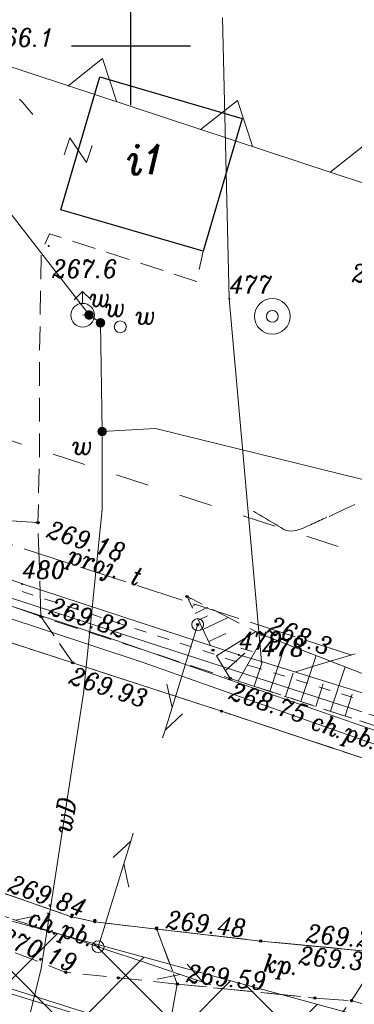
# Model space of a CAD drawing. Header units: metres. Extents: x 7435600 to 7436400, y 5537603 to 5538250.
# Tile 31 of 43: x 7436045 to 7436059, y 5537910 to 5537951. Entities that reach past the tile are written whole.
import ezdxf
from ezdxf.enums import TextEntityAlignment as Align

# ---------------------------------------------------------------- set-up
doc = ezdxf.new("R2010")
doc.units = ezdxf.units.M
doc.header["$MEASUREMENT"] = 0
for name, pattern in [('0.5_0.5', [1, 0.5, -0.5]), ('1.4_1.4', [2.8, 1.4, -1.4]), ('1.5_0.5', [2, 1.5, -0.5]), ('219-500', [0]), ('3117-500', [0]), ('mz1.0_0.5', [1.5, 1, -0.5]), ('mz1.25_0.5', [1.75, 1.25, -0.5]), ('mz2.0_0.5', [2.5, 2, -0.5])]:
    doc.linetypes.add(name, pattern=pattern)
doc.layers.get('0').update_dxf_attribs({"color": 2, "linetype": 'CONTINUOUS', "lineweight": 5})
doc.layers.add('!ramka', color=2, linetype='CONTINUOUS', lineweight=0)
doc.layers.add('BUIB02_02', color=7, linetype='CONTINUOUS', lineweight=0)
for name, color, linetype in [('000 Inne (niezydentyfikowane)', 7, 'CONTINUOUS'), ('140-Punkty robocze', 7, 'CONTINUOUS'), ('203-Punkt załamania granicy działki nie stabilizowany', 7, 'CONTINUOUS'), ('203-Punkt załamania granicy działki nie stabilizowany-Atr104', 7, 'CONTINUOUS'), ('218-Granica użytku po granicy działki', 7, 'CONTINUOUS'), ('219-Linia granicy', 7, 'CONTINUOUS'), ('312-Budynek (powierzchnia)', 7, 'CONTINUOUS'), ('312-Numer ewidencyjny budynku-Atr124', 7, 'CONTINUOUS'), ('403-Punkt określonej wysokości', 7, 'CONTINUOUS'), ('811-Warstwica ciągła linia', 7, 'CONTINUOUS'), ('991-Przehaczenie', 7, 'CONTINUOUS'), ('chodnik (powierzchnia)', 7, 'CONTINUOUS'), ('chodnik (powierzchnia)-Atr17', 7, 'CONTINUOUS'), ('hydrant (punkt)', 7, 'CONTINUOUS'), ('jezdnia (powierzchnia)', 7, 'CONTINUOUS'), ('krawężnik (linia)', 7, 'CONTINUOUS'), ('Miejsce błędu lub ostrzeżenia po kontroli', 7, 'CONTINUOUS'), ('Nieprzekraczalna linia zabudowy', 7, 'CONTINUOUS'), ('ogrodzenie trwałe (linia)', 7, 'CONTINUOUS'), ('plac (powierzchnia)', 7, 'CONTINUOUS'), ('plac (powierzchnia)-Atr17', 7, 'CONTINUOUS'), ('przewód gazowy (linia)', 7, 'CONTINUOUS'), ('przewód telekomunikacyjny (linia)', 7, 'CONTINUOUS'), ('przewód telekomunikacyjny (linia) - symbol', 7, 'CONTINUOUS'), ('przewód telekomunikacyjny - projektowany lub w budowie (linia) - ob. projektowany', 7, 'CONTINUOUS'), ('przewód telekomunikacyjny - projektowany lub w budowie (linia) - ob. projektowany-Atr1', 7, 'CONTINUOUS'), ('przewód wodociągowy (linia)', 7, 'CONTINUOUS'), ('przewód wodociągowy (linia)-Atr1', 7, 'CONTINUOUS'), ('punkt wysokościowy naturalny', 7, 'CONTINUOUS'), ('punkt wysokościowy naturalny-Atr2', 7, 'CONTINUOUS'), ('punkt wysokościowy sztuczny', 7, 'CONTINUOUS'), ('punkt wysokościowy sztuczny-Atr2', 7, 'CONTINUOUS'), ('skarpa nieumocniona (powierzchnia)', 7, 'CONTINUOUS'), ('Strefa osuwisk potencjalnych', 7, 'CONTINUOUS'), ('studnia (punkt)', 7, 'CONTINUOUS'), ('słup (punkt)', 7, 'CONTINUOUS'), ('Wstawianie ramki sekcyjnej z opisem', 7, 'CONTINUOUS'), ('właz okrągły - siec wodociągowa (punkt)', 7, 'CONTINUOUS'), ('właz okrągły - siec wodociągowa (punkt)-Atr17', 7, 'CONTINUOUS'), ('zasuwa - siec wodociągowa (punkt)', 7, 'CONTINUOUS'), ('zasuwa - siec wodociągowa (punkt)-Atr17', 7, 'CONTINUOUS')]:
    doc.layers.add(name, color=color, linetype=linetype)
doc.styles.get("Standard").update_dxf_attribs({"font": 'italic_1250.shx', "width": 0.75})
doc.linetypes.add('902-500', pattern='A,3.75,0,[1,ksztalty.shx,S=0.5,R=0,X=0,Y=0],3.75', length=7.5)

# ---------------------------------------------------------------- blocks, each defined once
blk = doc.blocks.new('991')
at = {"color": 0, "linetype": 'Continuous', "lineweight": 0}
for p, q in [((-0.375, 0.5), (0.375, 0.5)), ((-0.375, -0.5), (0.375, 0.5)), ((-0.375, -0.5), (0.375, -0.5))]:
    blk.add_line(p, q, dxfattribs=at)
blk = doc.blocks.new('203')
at = {"linetype": 'Continuous', "lineweight": 0}
h = blk.add_hatch(color=0, dxfattribs=at)
edge = h.paths.add_edge_path()
edge.add_arc((0, 0), 0.045, 0, 360)
blk = doc.blocks.new('US13')
at = {"color": 0, "linetype": 'Continuous', "lineweight": 13}
for radius in [0.75, 0.25]:
    blk.add_circle((0, 0), radius, dxfattribs=at)
blk = doc.blocks.new('US25')
at = {"linetype": 'Continuous', "lineweight": 0}
h = blk.add_hatch(color=0, dxfattribs=at)
edge = h.paths.add_edge_path()
edge.add_arc((0, 0), 0.2, 0, 360)
blk = doc.blocks.new('US22')
at = {"color": 0, "linetype": 'Continuous', "lineweight": 13}
blk.add_circle((0, 0), 0.25, dxfattribs=at)
blk = doc.blocks.new('PT01')
at = {"color": 0, "linetype": 'Continuous', "lineweight": 13}
for p, q in [((4.65, 0), (3.784, 0.5)), ((0.65, 0), (0, 0)), ((0.65, 0), (1.65, 0)), ((1.65, 0), (2.65, 0)), ((2.65, 0), (3.65, 0)), ((3.65, 0), (2.784, -0.5)), ((3.65, 0), (4.65, 0)), ((4.65, 0), (5, 0))]:
    blk.add_line(p, q, dxfattribs=at)
blk = doc.blocks.new('US02')
at = {"color": 0, "linetype": 'Continuous', "lineweight": 13}
for p, q in [((0, 1), (-0.353, 0.647)), ((0, 0.5), (0, 1)), ((0, 1), (0.354, 0.647))]:
    blk.add_line(p, q, dxfattribs=at)
blk.add_circle((0, 0), 0.5, dxfattribs=at)
blk = doc.blocks.new('PW01')
at = {"linetype": 'Continuous', "lineweight": 13}
h = blk.add_hatch(color=0, dxfattribs=at)
edge = h.paths.add_edge_path()
edge.add_arc((0, 0), 0.045, 0, 360)
blk = doc.blocks.new('SM04')
at = {"color": 0, "linetype": 'Continuous', "lineweight": 13}
blk.add_circle((0, 0), 0.25, dxfattribs=at)
blk = doc.blocks.new('PW02')
at = {"linetype": 'Continuous', "lineweight": 13}
h = blk.add_hatch(color=0, dxfattribs=at)
edge = h.paths.add_edge_path()
edge.add_arc((0, 0), 0.045, 0, 360)
blk = doc.blocks.new('RAMKA500K')
at = {"color": 0}
for p, q in [((50, 197.5), (50, 202.5)), ((47.5, 200), (52.5, 200))]:
    blk.add_line(p, q, dxfattribs=at)
blk = doc.blocks.new('PIKIETA')
at = {"color": 0}
blk.add_circle((0, 0), 0.045, dxfattribs=at)
blk = doc.blocks.new('801')
at = {"linetype": 'Continuous', "lineweight": 13}
h = blk.add_hatch(color=0, dxfattribs=at)
edge = h.paths.add_edge_path()
edge.add_arc((0, 0), 0.045, 0, 360)

msp = doc.modelspace()

# ---------------------------------------------------------------- hatches: boundary and pattern name
at = {"layer": 'BUIB02_02', "linetype": 'Continuous', "lineweight": 5}
h = msp.add_hatch(dxfattribs=at)
h.set_pattern_fill('CROSSHATCH', color=253, style=0, pattern_type=2)
h.set_pattern_definition([(45, (7435961.6253, 5537924.7712), (-2.319904, 2.319904), []), (315, (7435961.6253, 5537924.7712), (2.319904, 2.319904), [])])
h.paths.add_polyline_path([(7436043.44, 5537913.56), (7436060.08, 5537909.02), (7436072.46, 5537904.21), (7436080.45, 5537901.44), (7436125.26, 5537886.3), (7436123.85, 5537883.72), (7436121.78, 5537879.94), (7436111.81, 5537868.54), (7436097.96, 5537862.42), (7436082.82, 5537862.73), (7436056.09, 5537869.29), (7436015.82, 5537881.67), (7435957.74, 5537897.76), (7435948.84, 5537901.62), (7435934.32, 5537910.49), (7435934.03, 5537910.63), (7435939.24, 5537925.51), (7435940.01, 5537935.88), (7435938.04, 5537945.01), (7435935.67, 5537947.6), (7435945.85, 5537945.72), (7435954.28, 5537942.86), (7435969.69, 5537938.08), (7435996.02, 5537930.09), (7436005.99, 5537926.19), (7436016.39, 5537923.91), (7436023.56, 5537921.25)])

# ---------------------------------------------------------------- linework, layer by layer
at = {"layer": '!ramka', "color": 251, "linetype": 'Continuous', "lineweight": 13}
msp.add_3dface([(7435692.445, 5538052.761), (7436192.445, 5538052.761), (7436192.445, 5537747.761), (7435692.445, 5537747.761)], dxfattribs=at)
at = {"layer": '000 Inne (niezydentyfikowane)', "color": 251, "linetype": 'Continuous', "lineweight": 13, "flags": 128}
for points in [[(7436052.42, 5537926.68), (7436052.52, 5537926.73)], [(7436052.56, 5537926.39), (7436052.72, 5537926.47)], [(7436052.7, 5537926.1), (7436053.24, 5537926.36)], [(7436052.84, 5537925.81), (7436053.22, 5537926)], [(7436053.03, 5537925.42), (7436054.09, 5537925.93)], [(7436053.28, 5537924.91), (7436054, 5537925.26)], [(7436053.6, 5537924.31), (7436055.26, 5537925.34)], [(7436054.51, 5537923.25), (7436055.61, 5537925.17)], [(7436055.85, 5537922.81), (7436056.51, 5537924.82)], [(7436053.98, 5537923.69), (7436054.79, 5537924.43)], [(7436055.19, 5537923.03), (7436055.52, 5537924.05)], [(7436057.15, 5537922.39), (7436057.79, 5537924.33)], [(7436056.51, 5537922.6), (7436056.83, 5537923.58)], [(7436058.4, 5537921.98), (7436059.02, 5537923.85)], [(7436057.78, 5537922.18), (7436058.09, 5537923.13)], [(7436059.01, 5537921.78), (7436059.31, 5537922.7)]]:
    msp.add_lwpolyline(points, dxfattribs=at)
at = {"layer": '218-Granica użytku po granicy działki', "color": 3, "linetype": '0.5_0.5', "lineweight": 13}
for p, q in [((7436054.446, 5537924.065), (7436045.326, 5537927.055)), ((7436045.326, 5537927.055), (7436045.326, 5537927.055)), ((7436045.326, 5537927.055), (7436045.326, 5537927.055)), ((7436054.625, 5537924.638), (7436054.625, 5537924.638)), ((7436054.625, 5537924.638), (7436054.625, 5537924.638)), ((7436054.625, 5537924.638), (7436055.575, 5537924.358)), ((7436054.446, 5537924.065), (7436054.446, 5537924.065)), ((7436054.446, 5537924.065), (7436054.446, 5537924.065)), ((7436055.405, 5537923.782), (7436054.455, 5537924.062)), ((7436054.455, 5537924.062), (7436054.455, 5537924.062)), ((7436054.455, 5537924.062), (7436054.455, 5537924.062)), ((7436055.575, 5537924.358), (7436055.575, 5537924.358)), ((7436055.575, 5537924.358), (7436055.575, 5537924.358)), ((7436068.881, 5537919.584), (7436055.401, 5537923.784)), ((7436055.401, 5537923.784), (7436055.401, 5537923.784)), ((7436055.401, 5537923.784), (7436055.401, 5537923.784)), ((7436055.405, 5537923.782), (7436055.405, 5537923.782)), ((7436055.405, 5537923.782), (7436055.405, 5537923.782))]:
    msp.add_line(p, q, dxfattribs=at)
at = {"layer": '219-Linia granicy', "color": 3, "linetype": '219-500', "lineweight": 13, "flags": 128}
for points in [[(7436054.14, 5537939.35), (7436053.85, 5537951.2)], [(7436054.14, 5537939.35), (7436055.49, 5537924.07)], [(7436045.42, 5537927.34), (7436042.23, 5537928.51)], [(7436054.54, 5537924.35), (7436045.42, 5537927.34)], [(7436055.49, 5537924.07), (7436054.54, 5537924.35)], [(7436055.49, 5537924.07), (7436068.97, 5537919.87)], [(7436028.97, 5537915.01), (7436059.92, 5537905.46)]]:
    msp.add_lwpolyline(points, dxfattribs=at)
at = {"layer": '312-Budynek (powierzchnia)', "color": 251, "linetype": 'Continuous', "lineweight": 25, "flags": 128}
for points in [[(7436047.05, 5537943.1), (7436048.69, 5537948.7)], [(7436048.69, 5537948.7), (7436054.68, 5537946.95)], [(7436054.68, 5537946.95), (7436053.04, 5537941.36)], [(7436053.04, 5537941.36), (7436047.05, 5537943.1)]]:
    msp.add_lwpolyline(points, dxfattribs=at)
at = {"layer": '811-Warstwica ciągła linia', "color": 32, "linetype": 'Continuous', "lineweight": 13, "flags": 128}
for points in [[(7436045.318, 5537947.766), (7436045.418, 5537947.649), (7436045.518, 5537947.532), (7436045.618, 5537947.415), (7436045.718, 5537947.298), (7436045.818, 5537947.181), (7436045.87, 5537947.12)], [(7436059.426, 5537930.691), (7436059.235, 5537930.601), (7436059.044, 5537930.512), (7436058.852, 5537930.422), (7436058.661, 5537930.332), (7436058.471, 5537930.242), (7436058.34, 5537930.18)], [(7436058.24, 5537930.15), (7436058.164, 5537930.115), (7436058.088, 5537930.08), (7436058.012, 5537930.045), (7436057.936, 5537930.01), (7436057.86, 5537929.975), (7436057.784, 5537929.94), (7436057.708, 5537929.905), (7436057.632, 5537929.87), (7436057.556, 5537929.835), (7436057.48, 5537929.8), (7436057.382, 5537929.755), (7436057.278, 5537929.71), (7436057.172, 5537929.667), (7436057.063, 5537929.629), (7436056.954, 5537929.598), (7436056.845, 5537929.577), (7436056.737, 5537929.568), (7436056.633, 5537929.574), (7436056.534, 5537929.597), (7436056.44, 5537929.64), (7436056.312, 5537929.716), (7436056.184, 5537929.792), (7436056.056, 5537929.868), (7436055.928, 5537929.944), (7436055.8, 5537930.02), (7436055.672, 5537930.096), (7436055.544, 5537930.172), (7436055.416, 5537930.248), (7436055.288, 5537930.324), (7436055.16, 5537930.4)], [(7436059.431, 5537924.395), (7436058.916, 5537924.239), (7436058.4, 5537924.084), (7436057.884, 5537923.929), (7436057.368, 5537923.774), (7436056.89, 5537923.63)]]:
    msp.add_lwpolyline(points, dxfattribs=at)
at = {"layer": 'chodnik (powierzchnia)', "color": 251, "linetype": 'mz1.0_0.5', "lineweight": 13, "flags": 128}
msp.add_lwpolyline([(7436033.67, 5537946.92), (7436041.2, 5537944.28), (7436038.58, 5537935.88), (7436037.07, 5537936.34), (7436036.52, 5537934.34), (7436035.14, 5537930.99), (7436041.98, 5537928.74), (7436042.72, 5537930.16), (7436046.09, 5537929.92), (7436046.16, 5537933.08), (7436046.15, 5537936.67), (7436046.23, 5537941.34), (7436046.58, 5537942.09), (7436052.76, 5537940.08), (7436053.04, 5537941.36), (7436047.05, 5537943.1)], dxfattribs=at)
for points in [[(7436047.55, 5537924.02), (7436053.81, 5537921.98), (7436065.14, 5537918.22), (7436067.61, 5537918.96), (7436054.18, 5537923.36), (7436046.21, 5537925.97)], [(7436051.95, 5537910.49), (7436049.47, 5537910.75), (7436047.26, 5537910.98), (7436043.9, 5537912.29), (7436044.1, 5537912.79), (7436044.65, 5537914.31), (7436047.5, 5537913.32), (7436048.48, 5537913.11), (7436051.09, 5537912.8)], [(7436070.16, 5537909.02), (7436069.31, 5537906.93), (7436059.28, 5537909.79), (7436060.57, 5537911.81), (7436062.36, 5537911.5), (7436063.03, 5537911.36)]]:
    msp.add_lwpolyline(points, close=True, dxfattribs=at)
at = {"layer": 'jezdnia (powierzchnia)', "color": 251, "linetype": '1.5_0.5', "lineweight": 13, "flags": 128}
for points in [[(7435787.98, 5537999.13), (7435812.53, 5537991.36), (7435837.49, 5537983.4), (7435851.56, 5537978.92), (7435872.9, 5537972.2), (7435884.62, 5537968.52), (7435893.22, 5537965.82), (7435917.63, 5537958.09), (7435931.26, 5537953.8), (7435946.49, 5537948.88), (7435956.04, 5537945.83), (7435981.79, 5537937.53), (7436000.26, 5537931.81), (7436006.5, 5537929.57), (7436018.45, 5537924.52), (7436030.52, 5537919.43), (7436040.91, 5537915.64), (7436044.65, 5537914.31), (7436047.5, 5537913.32), (7436048.48, 5537913.11), (7436051.09, 5537912.8), (7436055.46, 5537912.3), (7436060.57, 5537911.81), (7436062.36, 5537911.5), (7436063.03, 5537911.36), (7436070.16, 5537909.02), (7436075.77, 5537907.07), (7436087.88, 5537902.7), (7436092.65, 5537900.86), (7436104.8, 5537895.98), (7436111.99, 5537892.99), (7436117.36, 5537890.77), (7436120.52, 5537889.46), (7436121.95, 5537888.81), (7436122.58, 5537888.36), (7436123.09, 5537887.94), (7436123.7, 5537887.23), (7436124.27, 5537886.43), (7436124.63, 5537885.44), (7436124.96, 5537883.49), (7436124.82, 5537882.04), (7436132.59, 5537891.94), (7436128.79, 5537893.6), (7436127.56, 5537894.18), (7436120.05, 5537897.35), (7436109.2, 5537901.85), (7436098.73, 5537906.14), (7436090.27, 5537909.41), (7436082.51, 5537912.25), (7436078.14, 5537913.79), (7436065.14, 5537918.22), (7436053.81, 5537921.98), (7436047.55, 5537924.02), (7436039.35, 5537926.69), (7436033.49, 5537928.6), (7436025.95, 5537930.99), (7436016.54, 5537933.92), (7436002.02, 5537938.44), (7435996.37, 5537940.2), (7435994.48, 5537940.74), (7435983.95, 5537944.1), (7435976.31, 5537946.5), (7435971.56, 5537947.96), (7435963.8, 5537950.41), (7435957.25, 5537952.56), (7435948.59, 5537955.3), (7435932.89, 5537960.3), (7435919.95, 5537964.35), (7435895.13, 5537972.13), (7435875.07, 5537978.57), (7435853.94, 5537985.24), (7435845.26, 5537987.99), (7435839.58, 5537989.79), (7435830.87, 5537992.55), (7435814.74, 5537997.65), (7435806.05, 5538000.41), (7435789.9, 5538005.53), (7435788.87, 5538002.22)], [(7436039.35, 5537926.69), (7436047.55, 5537924.02), (7436046.21, 5537925.97), (7436041.69, 5537927.55)]]:
    msp.add_lwpolyline(points, close=True, dxfattribs=at)
at = {"layer": 'krawężnik (linia)', "color": 251, "linetype": 'Continuous', "lineweight": 13, "flags": 128}
for points in [[(7436132.59, 5537891.94), (7436128.79, 5537893.6), (7436127.56, 5537894.18), (7436120.05, 5537897.35), (7436109.2, 5537901.85), (7436098.73, 5537906.14), (7436090.27, 5537909.41), (7436082.51, 5537912.25), (7436078.14, 5537913.79), (7436065.14, 5537918.22), (7436053.81, 5537921.98), (7436047.55, 5537924.02), (7436039.35, 5537926.69), (7436033.49, 5537928.6), (7436025.95, 5537930.99), (7436016.54, 5537933.92), (7436002.02, 5537938.44), (7435996.37, 5537940.2), (7435994.48, 5537940.74), (7435983.95, 5537944.1), (7435976.31, 5537946.5), (7435971.56, 5537947.96), (7435963.8, 5537950.41)], [(7436002.02, 5537938.44), (7436016.54, 5537933.92), (7436025.95, 5537930.99), (7436033.49, 5537928.6), (7436039.35, 5537926.69), (7436047.55, 5537924.02), (7436053.81, 5537921.98), (7436065.14, 5537918.22), (7436078.14, 5537913.79), (7436082.51, 5537912.25), (7436090.27, 5537909.41), (7436098.73, 5537906.14), (7436109.2, 5537901.85), (7436120.05, 5537897.35), (7436127.56, 5537894.18), (7436128.79, 5537893.6), (7436132.59, 5537891.94)], [(7436060.57, 5537911.81), (7436055.46, 5537912.3), (7436051.09, 5537912.8), (7436048.48, 5537913.11), (7436047.5, 5537913.32), (7436044.65, 5537914.31), (7436040.91, 5537915.64), (7436030.52, 5537919.43), (7436018.45, 5537924.52), (7436006.5, 5537929.57)]]:
    msp.add_lwpolyline(points, dxfattribs=at)
at = {"layer": 'Miejsce błędu lub ostrzeżenia po kontroli', "color": 214, "linetype": '1.4_1.4', "lineweight": 13, "flags": 128}
msp.add_lwpolyline([(7435942.54, 5537965.49), (7435996.65, 5537949.04), (7436064.9, 5537926.91), (7436099.32, 5537915.75), (7436131.86, 5537901.49)], dxfattribs=at)
at = {"layer": 'Nieprzekraczalna linia zabudowy', "color": 251, "linetype": '3117-500', "lineweight": 13, "flags": 128}
msp.add_lwpolyline([(7436132.87, 5537917.47), (7436105.98, 5537928.56), (7436069.68, 5537940.95), (7436009.28, 5537960.91), (7435960.76, 5537975.49), (7435944.26, 5537980.85)], dxfattribs=at)
msp.add_lwpolyline([(7436132.87, 5537917.47), (7436105.98, 5537928.56), (7436069.68, 5537940.95), (7436009.28, 5537960.91), (7435960.76, 5537975.49), (7435944.26, 5537980.85)], dxfattribs=at)
msp.add_lwpolyline([(7436132.87, 5537917.47), (7436105.98, 5537928.56), (7436069.68, 5537940.95), (7436009.28, 5537960.91), (7435960.76, 5537975.49), (7435944.26, 5537980.85)], dxfattribs=at)
at = {"layer": 'Nieprzekraczalna linia zabudowy', "color": 251, "linetype": '3117-500', "lineweight": 13, "elevation": 0, "flags": 128}
for points in [[(7436049.4, 5537947.67), (7436048.807, 5537949.469), (7436047.345, 5537948.311)], [(7436055.118, 5537945.783), (7436054.484, 5537947.707), (7436052.92, 5537946.469)], [(7436060.562, 5537943.985), (7436059.928, 5537945.909), (7436058.364, 5537944.671)]]:
    msp.add_lwpolyline(points, dxfattribs=at)
at = {"layer": 'ogrodzenie trwałe (linia)', "color": 251, "linetype": '902-500', "lineweight": 13, "flags": 128}
for points in [[(7436068.08, 5537920.33), (7436055.51, 5537925.21)], [(7436028.64, 5537891.16), (7436029.31, 5537912.52), (7436029.1, 5537915.19), (7436039.74, 5537911.95), (7436043.23, 5537910.84), (7436051.54, 5537908.2)]]:
    msp.add_lwpolyline(points, dxfattribs=at)
at = {"layer": 'plac (powierzchnia)', "color": 251, "linetype": '1.5_0.5', "lineweight": 13, "flags": 128}
for points in [[(7436046.21, 5537925.97), (7436046.09, 5537929.92), (7436042.72, 5537930.16), (7436041.69, 5537927.55)], [(7436051.09, 5537912.8), (7436051.95, 5537910.49), (7436057.74, 5537909.9), (7436059.28, 5537909.79), (7436060.57, 5537911.81), (7436055.46, 5537912.3)], [(7436051.95, 5537910.49), (7436051.54, 5537908.2), (7436052.57, 5537907.9), (7436056.77, 5537906.59), (7436059.28, 5537909.79), (7436057.74, 5537909.9)]]:
    msp.add_lwpolyline(points, close=True, dxfattribs=at)
at = {"layer": 'przewód gazowy (linia)', "color": 40, "linetype": 'Continuous', "lineweight": 13, "flags": 128}
msp.add_lwpolyline([(7436115.36, 5537902.41), (7436086.96, 5537911.98), (7436069.03, 5537918.12), (7436049.03, 5537925.09), (7436028.69, 5537931.7), (7436019.45, 5537934.66), (7436003.71, 5537939.63), (7435979.37, 5537947.59), (7435943.65, 5537961.27)], dxfattribs=at)
at = {"layer": 'przewód telekomunikacyjny (linia)', "color": 30, "linetype": 'Continuous', "lineweight": 13, "flags": 128}
for points in [[(7435943.53, 5537958.19), (7435981.13, 5537946.12), (7435985.96, 5537944.59), (7435999.97, 5537940.23), (7436010.72, 5537936.66), (7436014.01, 5537935.35), (7436017.71, 5537934.36), (7436025.16, 5537932.12), (7436036.65, 5537928.62), (7436050.47, 5537924.04), (7436064.43, 5537919.12), (7436073.85, 5537915.97), (7436089.58, 5537910.49), (7436113.88, 5537900.57), (7436129.588, 5537894.208)], [(7436130.051, 5537895.309), (7436124.6, 5537897.76), (7436116.25, 5537901.53), (7436109.09, 5537903.89), (7436095.83, 5537908.38), (7436076.93, 5537915.79), (7436067.21, 5537919.52), (7436042.88, 5537927.41), (7436013.15, 5537938.11), (7435996, 5537944.11), (7435981.96, 5537949.04)]]:
    msp.add_lwpolyline(points, dxfattribs=at)
at = {"layer": 'przewód telekomunikacyjny - projektowany lub w budowie (linia) - ob. projektowany', "color": 30, "linetype": 'mz2.0_0.5', "lineweight": 13, "flags": 128}
msp.add_lwpolyline([(7436035.99, 5537931.9), (7436068.2, 5537921.45)], dxfattribs=at)
at = {"layer": 'przewód wodociągowy (linia)', "color": 5, "linetype": 'Continuous', "lineweight": 13, "flags": 128}
for points in [[(7436039.92, 5537949.42), (7436048.24, 5537938.67)], [(7436047.97, 5537938.66), (7436048.24, 5537938.67)], [(7436048.24, 5537938.67), (7436048.72, 5537938.34)], [(7436048.79, 5537933.76), (7436048.72, 5537938.34)], [(7436058.146, 5537868.724), (7436059.04, 5537888.03), (7436045.02, 5537906.21), (7436046.22, 5537911.14), (7436048.01, 5537922.74), (7436048.79, 5537930.48), (7436048.79, 5537933.76)], [(7436048.79, 5537933.76), (7436051.04, 5537933.89), (7436062.33, 5537931.11)]]:
    msp.add_lwpolyline(points, dxfattribs=at)
at = {"layer": 'skarpa nieumocniona (powierzchnia)', "color": 251, "linetype": 'mz1.25_0.5', "lineweight": 13, "flags": 128}
msp.add_lwpolyline([(7436067.61, 5537918.96), (7436054.18, 5537923.36), (7436053.45, 5537924.55), (7436052.36, 5537926.81), (7436055.51, 5537925.21), (7436068.08, 5537920.33)], close=True, dxfattribs=at)
at = {"layer": 'Strefa osuwisk potencjalnych', "color": 253, "linetype": 'Continuous', "lineweight": 13, "flags": 128}
msp.add_lwpolyline([(7435954.28, 5537942.86), (7435969.69, 5537938.08), (7435996.02, 5537930.09), (7436005.99, 5537926.19), (7436016.39, 5537923.91), (7436023.56, 5537921.25), (7436043.44, 5537913.56), (7436060.08, 5537909.02), (7436072.46, 5537904.21), (7436080.45, 5537901.44), (7436125.26, 5537886.3), (7436123.85, 5537883.72), (7436121.78, 5537879.94), (7436111.81, 5537868.54), (7436097.96, 5537862.42), (7436082.82, 5537862.73), (7436056.09, 5537869.29), (7436015.82, 5537881.67), (7435957.74, 5537897.76)], dxfattribs=at)
msp.add_lwpolyline([(7435954.28, 5537942.86), (7435969.69, 5537938.08), (7435996.02, 5537930.09), (7436005.99, 5537926.19), (7436016.39, 5537923.91), (7436023.56, 5537921.25), (7436043.44, 5537913.56), (7436060.08, 5537909.02), (7436072.46, 5537904.21), (7436080.45, 5537901.44), (7436125.26, 5537886.3), (7436123.85, 5537883.72), (7436121.78, 5537879.94), (7436111.81, 5537868.54), (7436097.96, 5537862.42), (7436082.82, 5537862.73), (7436056.09, 5537869.29), (7436015.82, 5537881.67), (7435957.74, 5537897.76)], dxfattribs=at)
msp.add_lwpolyline([(7435954.28, 5537942.86), (7435969.69, 5537938.08), (7435996.02, 5537930.09), (7436005.99, 5537926.19), (7436016.39, 5537923.91), (7436023.56, 5537921.25), (7436043.44, 5537913.56), (7436060.08, 5537909.02), (7436072.46, 5537904.21), (7436080.45, 5537901.44), (7436125.26, 5537886.3), (7436123.85, 5537883.72), (7436121.78, 5537879.94), (7436111.81, 5537868.54), (7436097.96, 5537862.42), (7436082.82, 5537862.73), (7436056.09, 5537869.29), (7436015.82, 5537881.67), (7435957.74, 5537897.76)], dxfattribs=at)

# ---------------------------------------------------------------- block references
at = {"layer": '140-Punkty robocze', "color": 1, "linetype": 'Continuous', "lineweight": 13}
for p in [(7436046.09, 5537929.92), (7436052.36, 5537926.81), (7436046.21, 5537925.97), (7436052.81, 5537925.63), (7436055.51, 5537925.21), (7436053.45, 5537924.55), (7436047.55, 5537924.02), (7436054.18, 5537923.36), (7436053.81, 5537921.98), (7436047.5, 5537913.32), (7436047.53, 5537913.4), (7436048.48, 5537913.17), (7436048.48, 5537913.11), (7436051.08, 5537912.85), (7436051.09, 5537912.8), (7436048.62, 5537912.06), (7436055.46, 5537912.3), (7436047.26, 5537910.98), (7436049.47, 5537910.75), (7436051.95, 5537910.49), (7436057.74, 5537909.9), (7436059.28, 5537909.79)]:
    msp.add_blockref('PIKIETA', p, dxfattribs=at)
at = {"layer": '203-Punkt załamania granicy działki nie stabilizowany', "color": 3, "linetype": 'Continuous', "lineweight": 13}
for p in [(7436054.14, 5537939.35), (7436045.42, 5537927.34), (7436054.54, 5537924.35), (7436055.49, 5537924.07)]:
    msp.add_blockref('203', p, dxfattribs=at)
at = {"layer": '403-Punkt określonej wysokości', "color": 251, "linetype": 'Continuous', "lineweight": 13}
for p in [(7436046.09, 5537929.92), (7436052.36, 5537926.81), (7436046.21, 5537925.97), (7436052.81, 5537925.63), (7436055.51, 5537925.21), (7436053.45, 5537924.55), (7436047.55, 5537924.02), (7436054.18, 5537923.36), (7436053.81, 5537921.98), (7436047.5, 5537913.32), (7436047.53, 5537913.4), (7436048.48, 5537913.17), (7436048.48, 5537913.11), (7436051.08, 5537912.85), (7436051.09, 5537912.8), (7436048.62, 5537912.06), (7436055.46, 5537912.3), (7436047.26, 5537910.98), (7436049.47, 5537910.75), (7436051.95, 5537910.49), (7436057.74, 5537909.9), (7436059.28, 5537909.79)]:
    msp.add_blockref('801', p, dxfattribs=at)
at = {"layer": '991-Przehaczenie', "color": 251, "linetype": 'Continuous', "lineweight": 13, "rotation": 71.391}
msp.add_blockref('991', (7436047.78, 5537945.61), dxfattribs=at)
at = {"layer": 'hydrant (punkt)', "color": 251, "linetype": 'Continuous', "lineweight": 13}
msp.add_blockref('US02', (7436047.97, 5537938.66), dxfattribs=at)
at = {"layer": 'przewód telekomunikacyjny (linia) - symbol', "color": 30, "linetype": 'Continuous', "lineweight": 13}
for p, rotation in [((7436052.81, 5537925.63), 252.841), ((7436048.62, 5537912.06), 72.84100000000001), ((7436048.62, 5537912.06), 162.033), ((7436048.62, 5537912.06), 162.033), ((7436048.62, 5537912.06), 341.343), ((7436048.62, 5537912.06), 341.343)]:
    msp.add_blockref('PT01', p, dxfattribs=dict(at, rotation=rotation))
at = {"layer": 'punkt wysokościowy naturalny', "color": 251, "linetype": 'Continuous', "lineweight": 13}
for p in [(7436046.54, 5537941.58), (7436055.51, 5537925.21)]:
    msp.add_blockref('PW01', p, dxfattribs=at)
at = {"layer": 'punkt wysokościowy sztuczny', "color": 251, "linetype": 'Continuous', "lineweight": 13}
for p in [(7436046.09, 5537929.92), (7436046.21, 5537925.97), (7436047.55, 5537924.02), (7436054.18, 5537923.36), (7436051.08, 5537912.85), (7436051.95, 5537910.49), (7436059.28, 5537909.79)]:
    msp.add_blockref('PW02', p, dxfattribs=at)
at = {"layer": 'studnia (punkt)', "color": 251, "linetype": 'Continuous', "lineweight": 13}
msp.add_blockref('US13', (7436055.95, 5537938.61), dxfattribs=at)
at = {"layer": 'słup (punkt)', "color": 251, "linetype": 'Continuous', "lineweight": 13}
for p in [(7436052.81, 5537925.63), (7436048.62, 5537912.06)]:
    msp.add_blockref('SM04', p, dxfattribs=at)
at = {"layer": 'Wstawianie ramki sekcyjnej z opisem', "color": 251, "linetype": 'Continuous', "lineweight": 13}
msp.add_blockref('RAMKA500K', (7436000, 5537750), dxfattribs=at)
at = {"layer": 'właz okrągły - siec wodociągowa (punkt)', "color": 251, "linetype": 'Continuous', "lineweight": 13, "rotation": 179.999}
msp.add_blockref('US22', (7436049.55, 5537938.17), dxfattribs=at)
at = {"layer": 'zasuwa - siec wodociągowa (punkt)', "color": 251, "linetype": 'Continuous', "lineweight": 13}
for p in [(7436048.24, 5537938.67), (7436048.72, 5537938.34)]:
    msp.add_blockref('US25', p, dxfattribs=at)
at = {"layer": 'zasuwa - siec wodociągowa (punkt)', "color": 251, "linetype": 'Continuous', "lineweight": 13, "rotation": 179.999}
msp.add_blockref('US25', (7436048.79, 5537933.76), dxfattribs=at)

# ---------------------------------------------------------------- texts
at = {"layer": '203-Punkt załamania granicy działki nie stabilizowany-Atr104', "color": 251, "lineweight": 13, "width": 0.9}
for s, p in [('477', (7436054.14, 5537939.35)), ('480', (7436045.42, 5537927.34)), ('479', (7436054.54, 5537924.35)), ('478', (7436055.49, 5537924.07))]:
    msp.add_text(s, height=0.75, dxfattribs=at).set_placement(p, align=Align.BOTTOM_LEFT)
at = {"layer": '312-Numer ewidencyjny budynku-Atr124', "color": 251, "lineweight": 13, "width": 0.9}
msp.add_text('i1', height=1.25, dxfattribs=at).set_placement((7436050.66, 5537945.22), align=Align.MIDDLE_CENTER)
at = {"layer": 'chodnik (powierzchnia)-Atr17', "color": 251, "lineweight": 13, "width": 0.9}
for rotation, p in [(-18.359, (7436057.52, 5537921.25)), (-19.156, (7436045.61, 5537912.99))]:
    msp.add_text('ch.pb.', height=0.75, rotation=rotation, dxfattribs=at).set_placement(p)
at = {"layer": 'plac (powierzchnia)-Atr17', "color": 251, "lineweight": 13, "width": 0.9}
msp.add_text('kp.', height=0.75, rotation=-5.818, dxfattribs=at).set_placement((7436055.56, 5537911.02))
at = {"layer": 'przewód telekomunikacyjny - projektowany lub w budowie (linia) - ob. projektowany-Atr1', "color": 30, "lineweight": 13, "width": 0.9}
msp.add_text('proj. t', height=0.75, rotation=341.956, dxfattribs=at).set_placement((7436047.29, 5537928.24))
msp.add_text('proj. t', height=0.75, rotation=341.956, dxfattribs=at).set_placement((7436047.29, 5537928.24))
at = {"layer": 'przewód wodociągowy (linia)-Atr1', "color": 5, "lineweight": 13, "width": 0.9}
msp.add_text('wD', height=0.75, rotation=81.228, dxfattribs=at).set_placement((7436047.1, 5537916.86), align=Align.MIDDLE_LEFT)
at = {"layer": 'punkt wysokościowy naturalny-Atr2', "color": 251, "lineweight": 13, "width": 0.9}
for s, p in [('266.1', (7436044.04, 5537949.98)), ('267.6', (7436046.69, 5537940.24)), ('266.8', (7436059.29, 5537940.05))]:
    msp.add_text(s, height=0.75, dxfattribs=at).set_placement(p)
msp.add_text('268.3', height=0.75, rotation=338.782, dxfattribs=at).set_placement((7436055.7, 5537925.31))
at = {"layer": 'punkt wysokościowy sztuczny-Atr2', "color": 251, "lineweight": 9, "width": 0.9}
for s, rotation, p in [('269.18', 341.964, (7436046.41, 5537929.32)), ('269.82', -18.132, (7436046.5, 5537926.08)), ('269.93', 341.95, (7436047.35, 5537923.16)), ('268.75', 341.86, (7436054.08, 5537922.51)), ('269.84', 340.844, (7436044.78, 5537914.4)), ('269.48', 353.473, (7436051.46, 5537912.84)), ('270.19', 338.7, (7436044.41, 5537912.19)), ('269.20', 354.523, (7436057.35, 5537912.26)), ('269.30', 354.523, (7436057.03, 5537911.33)), ('269.59', 354.182, (7436052.31, 5537910.57))]:
    msp.add_text(s, height=0.75, rotation=rotation, dxfattribs=at).set_placement(p)
at = {"layer": 'właz okrągły - siec wodociągowa (punkt)-Atr17', "color": 251, "lineweight": 13, "width": 0.9}
msp.add_text('w', height=0.75, dxfattribs=at).set_placement((7436050.19, 5537938.28))
at = {"layer": 'zasuwa - siec wodociągowa (punkt)-Atr17', "color": 251, "lineweight": 13, "width": 0.9}
for p in [(7436048.27, 5537939.03), (7436048.91, 5537938.61), (7436047.53, 5537932.8)]:
    msp.add_text('w', height=0.75, dxfattribs=at).set_placement(p)

doc.saveas('drawing.dxf')
